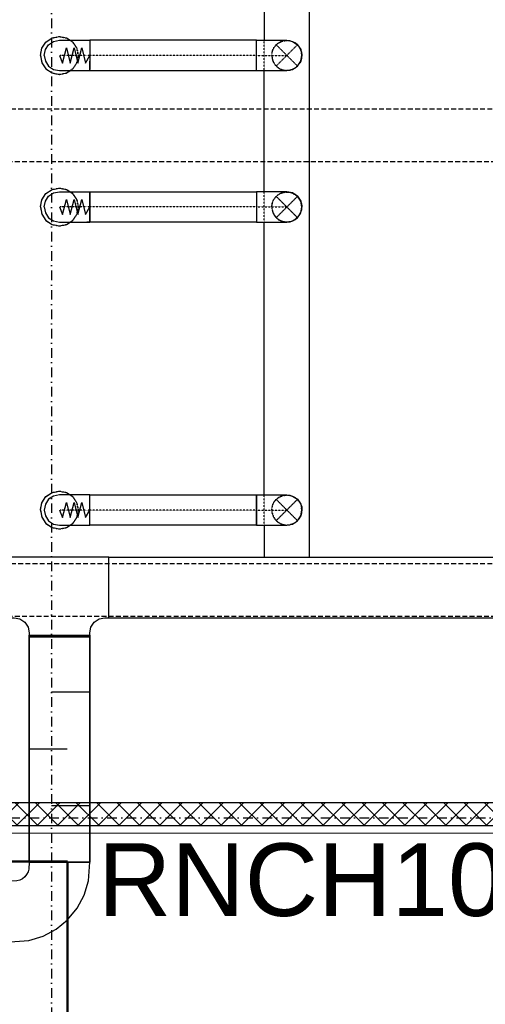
# Model space of a CAD drawing. Header units: centimetres. Extents: x -10729 to 144862, y -4437 to 43656.
# Tile 126 of 148: x 12839 to 13146, y 7277 to 7927. Entities that reach past the tile are written whole.
import ezdxf

# ---------------------------------------------------------------- set-up
doc = ezdxf.new("R2010")
doc.units = ezdxf.units.CM
doc.header["$LTSCALE"] = 0.1
for name, pattern in [('CADVENT_CENTERLINE', [9.9, 7.4, -1, 0.5, -1]), ('CADVENT_HIDDEN', [0.8, 0.25, -0.55]), ('Kondygnacja  -0_5$0$HIDDEN', [9.525, 6.35, -3.175]), ('Kondygnacja  -0_5$0$HIDDEN2', [4.7625, 3.175, -1.5875]), ('Osie rzutów$0$DASHDOT2', [12.7, 6.35, -3.175, 0, -3.175])]:
    doc.linetypes.add(name, pattern=pattern)
doc.layers.add('AU Sieć LON', color=1, linetype='Continuous', lineweight=50)
doc.layers.add('Kondygnacja  -0_5$0$ARCH_WIDOK', color=8, linetype='Continuous', lineweight=13)
for name, color, linetype in [('AU Szafki Klimakonwektorów', 183, 'Continuous'), ('bgde-nawiewCEN', 7, 'Continuous'), ('bgde-nawiewDETAILS', 1, 'Continuous'), ('bgde-nawiewEXP', 1, 'Continuous'), ('bgde-nawiewHIDDEN', 1, 'Continuous'), ('bgde_tlumik', 6, 'Continuous'), ('Kondygnacja  -0_5$0$ARCH_GK', 8, 'Continuous'), ('Kondygnacja  -0_5$0$ARCH_KONSTR_POWYŻEJ RZUTU', 8, 'Kondygnacja  -0_5$0$HIDDEN'), ('Kondygnacja  -0_5$0$ARCH_KONSTR_POWYŻEJ RZUTU_IST', 8, 'Kondygnacja  -0_5$0$HIDDEN2'), ('Osie rzutów$0$ARCH_INFO_OSIE_IST', 8, 'Osie rzutów$0$DASHDOT2'), ('Osie rzutów$0$ARCH_INFO_OSIE_OPISY_IST', 8, 'Continuous')]:
    doc.layers.add(name, color=color, linetype=linetype)
doc.styles.add('Arial', font='ARIAL.TTF')

# ---------------------------------------------------------------- blocks, each defined once
blk = doc.blocks.new('Osie rzutów')
at = {"layer": 'Osie rzutów$0$ARCH_INFO_OSIE_IST', "ltscale": 10}
for p, q in [((12860, 12510), (12860, 4623.26)), ((4436.04, 7400), (15156.54, 7400))]:
    blk.add_line(p, q, dxfattribs=at)
blk = doc.blocks.new('Kondygnacja  -0_5$0$konstrukcja istniejąca -0.5')
at = {"layer": 'Kondygnacja  -0_5$0$ARCH_KONSTR_POWYŻEJ RZUTU_IST', "ltscale": 10, "elevation": 0}
for points in [[(12338, 7867.89), (13382, 7867.89), (13382, 7832.89), (12338, 7832.89)], [(12338, 7567.89), (13382, 7567.89), (13382, 7532.89), (12338, 7532.89)]]:
    blk.add_lwpolyline(points, dxfattribs=at)
blk = doc.blocks.new('t42')
at = {"layer": 'bgde_tlumik'}
for p, q in [((7407.5, 29850), (7657.5, 29850)), ((7260, 29475), (7510, 29475)), ((7407.5, 29100), (7657.5, 29100))]:
    blk.add_line(p, q, dxfattribs=at)
blk.add_lwpolyline([(7660, 28725), (7260, 28725), (7260, 30225), (7660, 30225)], close=True, dxfattribs=at)

msp = doc.modelspace()

# ---------------------------------------------------------------- hatches: boundary and pattern name
at = {"layer": 'Kondygnacja  -0_5$0$ARCH_GK', "linetype": 'Continuous', "lineweight": -3}
h = msp.add_hatch(dxfattribs=at)
h.set_pattern_fill('ANSI37', color=256, scale=3, angle=-360, style=0)
h.paths.add_polyline_path([(13424.5, 7395), (13424.5, 7410), (12508.5, 7410), (12501, 7406.25), (12501, 7395)], flags=0)
h.paths.add_polyline_path([(12501, 7395), (12501, 7406.25), (12493.5, 7410), (12295.5, 7410), (12295.5, 7395)], flags=0)

# ---------------------------------------------------------------- linework, layer by layer
at = {"layer": 'AU Sieć LON', "color": 1}
for p, q in [((12870.629, 7371.162), (12791.596, 7371.162)), ((12870.629, 6706.98), (12870.629, 7371.162))]:
    msp.add_line(p, q, dxfattribs=at)
at = {"layer": 'bgde-nawiewCEN', "linetype": 'CADVENT_CENTERLINE', "ltscale": 0.06}
for p, q in [((12865.27, 7903.201), (12865.223, 7903.201)), ((12865.383, 7903.201), (12865.27, 7903.201)), ((12865.602, 7903.201), (12865.383, 7903.201)), ((12865.963, 7903.202), (12865.602, 7903.201)), ((12866.503, 7903.202), (12865.963, 7903.202)), ((12867.255, 7903.202), (12866.503, 7903.202)), ((12868.257, 7903.202), (12867.255, 7903.202)), ((12869.543, 7903.202), (12868.257, 7903.202)), ((12871.149, 7903.202), (12869.543, 7903.202)), ((12873.11, 7903.202), (12871.149, 7903.202)), ((12875.463, 7903.202), (12873.11, 7903.202)), ((12878.242, 7903.203), (12875.463, 7903.202)), ((12883.353, 7903.203), (12878.242, 7903.203)), ((12885.223, 7903.203), (12883.353, 7903.203)), ((12995.304, 7903.203), (12885.223, 7903.203)), ((12995.304, 7903.203), (13015.304, 7903.203)), ((12865.27, 7803.201), (12865.223, 7803.201)), ((12865.383, 7803.201), (12865.27, 7803.201)), ((12865.602, 7803.201), (12865.383, 7803.201)), ((12865.963, 7803.202), (12865.602, 7803.201)), ((12866.503, 7803.202), (12865.963, 7803.202)), ((12867.255, 7803.202), (12866.503, 7803.202)), ((12868.257, 7803.202), (12867.255, 7803.202)), ((12869.543, 7803.202), (12868.257, 7803.202)), ((12871.149, 7803.202), (12869.543, 7803.202)), ((12873.11, 7803.202), (12871.149, 7803.202)), ((12875.463, 7803.202), (12873.11, 7803.202)), ((12878.242, 7803.203), (12875.463, 7803.202)), ((12883.353, 7803.203), (12878.242, 7803.203)), ((12885.223, 7803.203), (12883.353, 7803.203)), ((12995.304, 7803.203), (12885.223, 7803.203)), ((12995.304, 7803.203), (13015.304, 7803.203)), ((12865.27, 7603.201), (12865.223, 7603.201)), ((12865.383, 7603.201), (12865.27, 7603.201)), ((12865.602, 7603.201), (12865.383, 7603.201)), ((12865.963, 7603.202), (12865.602, 7603.201)), ((12866.503, 7603.202), (12865.963, 7603.202)), ((12867.255, 7603.202), (12866.503, 7603.202)), ((12868.257, 7603.202), (12867.255, 7603.202)), ((12869.543, 7603.202), (12868.257, 7603.202)), ((12871.149, 7603.202), (12869.543, 7603.202)), ((12873.11, 7603.202), (12871.149, 7603.202)), ((12875.463, 7603.202), (12873.11, 7603.202)), ((12878.242, 7603.203), (12875.463, 7603.202)), ((12883.353, 7603.203), (12878.242, 7603.203)), ((12885.223, 7603.203), (12883.353, 7603.203)), ((12995.304, 7603.203), (12885.223, 7603.203)), ((12995.304, 7603.203), (13015.304, 7603.203))]:
    msp.add_line(p, q, dxfattribs=at)
at = {"layer": 'bgde-nawiewDETAILS', "linetype": 'CADVENT_HIDDEN'}
for p, q in [((13008.233, 7896.132), (13022.375, 7910.274)), ((13008.233, 7910.274), (13022.375, 7896.132)), ((13008.233, 7796.132), (13022.375, 7810.274)), ((13008.233, 7810.274), (13022.375, 7796.132)), ((13008.233, 7596.132), (13022.375, 7610.274)), ((13008.233, 7610.274), (13022.375, 7596.132))]:
    msp.add_line(p, q, dxfattribs=at)
at = {"layer": 'bgde-nawiewEXP', "linetype": 'Continuous'}
for points in [[(12897.804, 7532.068), (12897.804, 7572.068), (13030.304, 7572.068), (13030.304, 8048.701), (13000.304, 8048.701), (13000.304, 7913.203)], [(13000.304, 7593.203), (13000.304, 7572.068), (13030.304, 7572.068), (13030.304, 7572.068), (13330.309, 7572.068), (13330.309, 8048.701), (13300.309, 8048.701), (13300.309, 7913.203)], [(12852.723, 7903.201), (12853.674, 7907.985), (12856.384, 7912.04), (12860.439, 7914.75), (12865.223, 7915.701), (12870.006, 7914.75), (12872.322, 7913.202)], [(12855.223, 7903.2), (12855.984, 7907.027), (12858.151, 7910.272), (12861.395, 7912.44), (12865.222, 7913.201), (12885.223, 7913.203), (12885.223, 7896.132)], [(12885.223, 7893.203), (12995.304, 7893.203), (12995.304, 7913.203), (12885.223, 7913.203), (12885.223, 7893.964)], [(12995.304, 7893.203), (12995.304, 7913.203), (13015.304, 7913.203), (13019.131, 7912.441), (13020.192, 7911.732)], [(13015.304, 7913.203), (13019.131, 7912.441), (13022.375, 7910.274), (13020.955, 7911.223)], [(13015.735, 7913.024), (13017.011, 7913.056), (13020.652, 7911.653), (13021.889, 7910.475)], [(13022.375, 7910.274), (13024.543, 7907.029), (13024.792, 7905.777)], [(13022.375, 7910.274), (13024.543, 7907.029), (13025.304, 7903.203), (13024.971, 7904.878)], [(13022.554, 7909.843), (13023.478, 7908.963), (13025.061, 7905.396), (13025.103, 7903.688)], [(12852.723, 7903.201), (12853.674, 7898.418), (12856.384, 7894.362), (12860.439, 7891.653), (12865.223, 7890.701), (12870.006, 7891.653), (12872.325, 7893.202)], [(12855.223, 7903.2), (12855.984, 7899.374), (12858.152, 7896.13), (12861.396, 7893.962), (12865.223, 7893.201), (12885.223, 7893.203), (12885.223, 7896.132)], [(13022.576, 7896.617), (13023.754, 7897.855), (13025.157, 7901.496), (13025.126, 7902.772)], [(12885.223, 7893.964), (12885.223, 7896.132), (12885.223, 7896.132), (12885.223, 7899.376)], [(13015.79, 7893.404), (13017.498, 7893.446), (13021.064, 7895.028), (13021.944, 7895.953)], [(13019.131, 7893.964), (13022.375, 7896.132), (13024.543, 7899.376), (13023.834, 7898.314)], [(13019.131, 7893.964), (13022.375, 7896.132), (13023.324, 7897.552)], [(12885.223, 7893.203), (12885.223, 7893.964)], [(12995.304, 7893.203), (13015.304, 7893.203), (13016.98, 7893.536)], [(13000.304, 7813.203), (13000.304, 7893.203)], [(13015.304, 7893.203), (13019.131, 7893.964), (13017.879, 7893.715)], [(12852.723, 7803.201), (12853.674, 7807.985), (12856.384, 7812.04), (12860.439, 7814.75), (12865.223, 7815.701), (12870.006, 7814.75), (12872.322, 7813.202)], [(12855.223, 7803.2), (12855.984, 7807.027), (12858.151, 7810.272), (12861.395, 7812.44), (12865.222, 7813.201), (12885.223, 7813.203), (12885.223, 7793.203)], [(13015.304, 7813.203), (13019.131, 7812.441), (13020.232, 7811.706)], [(13015.743, 7813.021), (13017.068, 7813.046), (13020.7, 7811.622), (13021.893, 7810.473)], [(13020.998, 7811.194), (13022.375, 7810.274), (13024.543, 7807.029), (13024.801, 7805.73)], [(13022.557, 7809.834), (13023.511, 7808.916), (13025.073, 7805.34), (13025.105, 7803.684)], [(13023.807, 7798.274), (13024.543, 7799.376), (13025.304, 7803.203), (13024.981, 7804.827)], [(12852.723, 7803.201), (12853.674, 7798.418), (12856.384, 7794.362), (12860.439, 7791.653), (12865.223, 7790.701), (12870.006, 7791.653), (12872.325, 7793.202)], [(12855.223, 7803.2), (12855.984, 7799.374), (12858.152, 7796.13), (12861.396, 7793.962), (12865.223, 7793.201), (12885.223, 7793.203)], [(13022.575, 7796.613), (13023.723, 7797.806), (13025.147, 7801.439), (13025.122, 7802.763)], [(12885.223, 7793.203), (12883.353, 7793.203)], [(12885.223, 7793.203), (12885.223, 7793.964)], [(13000.304, 7613.203), (13000.304, 7793.203)], [(13015.304, 7793.203), (13016.928, 7793.526)], [(13015.786, 7793.402), (13017.441, 7793.434), (13021.017, 7794.995), (13021.936, 7795.95)], [(13017.832, 7793.705), (13019.131, 7793.964), (13022.375, 7796.132), (13023.295, 7797.508)], [(12852.723, 7603.201), (12853.674, 7607.985), (12856.384, 7612.04), (12860.439, 7614.75), (12865.223, 7615.701), (12870.006, 7614.75), (12872.322, 7613.202)], [(12995.304, 7593.203), (12995.304, 7613.203), (13015.304, 7613.203), (13019.131, 7612.441), (13020.314, 7611.651)], [(13015.304, 7613.203), (13019.131, 7612.441), (13022.375, 7610.274), (13021.084, 7611.136)], [(13015.759, 7613.014), (13017.182, 7613.025), (13020.798, 7611.559), (13021.903, 7610.469)], [(13022.375, 7610.274), (13024.543, 7607.029), (13024.82, 7605.634)], [(13022.375, 7610.274), (13024.543, 7607.029), (13025.304, 7603.203), (13025.001, 7604.725)], [(13022.564, 7609.819), (13023.577, 7608.82), (13025.097, 7605.227), (13025.109, 7603.674)], [(12852.723, 7603.201), (12853.674, 7598.418), (12856.384, 7594.362), (12860.439, 7591.653), (12865.223, 7590.701), (12870.006, 7591.653), (12872.325, 7593.202)], [(13022.571, 7596.603), (13023.66, 7597.709), (13025.126, 7601.325), (13025.116, 7602.748)], [(13019.131, 7593.964), (13022.375, 7596.132), (13024.543, 7599.376), (13023.753, 7598.193)], [(13019.131, 7593.964), (13022.375, 7596.132), (13023.238, 7597.422)], [(12897.804, 7532.068), (13331.742, 7532.068), (13331.742, 7572.068), (13300.309, 7572.068), (13300.309, 7593.203)], [(12995.304, 7593.203), (13015.304, 7593.203), (13016.827, 7593.506)], [(13015.304, 7593.203), (13019.131, 7593.964), (13017.736, 7593.686)], [(13015.776, 7593.398), (13017.328, 7593.41), (13020.922, 7594.93), (13021.92, 7595.943)], [(12697.581, 7532.068), (12698.581, 7532.068), (12698.581, 7572.068), (12832.804, 7572.068), (12832.804, 7532.068), (12835.304, 7532.068), (12839.131, 7531.307), (12842.375, 7529.139), (12844.543, 7525.895), (12845.304, 7522.068), (12845.304, 7370.707), (12885.304, 7370.707), (12885.304, 7519.568), (12845.304, 7519.568), (12885.304, 7519.568), (12885.304, 7522.068), (12886.065, 7525.895), (12888.233, 7529.139), (12891.477, 7531.307), (12895.304, 7532.068), (12897.804, 7532.068), (12897.804, 7572.068), (12832.804, 7572.068)], [(12812.804, 7353.207), (12812.804, 7323.207), (12832.804, 7318.207), (12845.058, 7319.168), (12854.438, 7322.013), (12863.083, 7326.634), (12870.659, 7332.852), (12876.878, 7340.429), (12881.498, 7349.073), (12884.343, 7358.453), (12885.304, 7370.707), (12845.304, 7370.708), (12845.112, 7366.257), (12844.543, 7364.381), (12843.619, 7362.652), (12842.375, 7361.136), (12840.86, 7359.893), (12839.131, 7358.969), (12837.255, 7358.4), (12832.804, 7358.207), (12832.804, 7318.207), (12832.804, 7358.207), (12812.804, 7353.207), (12812.804, 7323.207)]]:
    msp.add_lwpolyline(points, dxfattribs=at)
at = {"layer": 'bgde-nawiewEXP'}
for points in [[(12865.223, 7903.201), (12867.353, 7898.202), (12869.888, 7908.202), (12872.411, 7898.202), (12874.939, 7908.202), (12877.493, 7898.203), (12880.028, 7908.203), (12882.574, 7898.203), (12885.223, 7903.203)], [(12865.223, 7803.201), (12867.353, 7798.202), (12869.888, 7808.202), (12872.411, 7798.202), (12874.939, 7808.202), (12877.493, 7798.203), (12880.028, 7808.203), (12882.574, 7798.203), (12885.223, 7803.203)], [(12865.223, 7603.201), (12867.353, 7598.202), (12869.888, 7608.202), (12872.411, 7598.202), (12874.939, 7608.202), (12877.493, 7598.203), (12880.028, 7608.203), (12882.574, 7598.203), (12885.223, 7603.203)]]:
    msp.add_lwpolyline(points, dxfattribs=at)
at = {"layer": 'bgde-nawiewEXP', "linetype": 'Continuous'}
for points in [[(13024.543, 7899.376), (13025.304, 7903.203)], [(12885.223, 7793.203), (12885.223, 7813.203), (12995.304, 7813.203), (12995.304, 7793.203)], [(12995.304, 7793.203), (13015.304, 7793.203), (13019.131, 7793.964), (13022.375, 7796.132), (13024.543, 7799.376), (13025.304, 7803.203), (13024.543, 7807.029), (13022.375, 7810.274), (13019.131, 7812.441), (13015.304, 7813.203), (12995.304, 7813.203), (12995.304, 7793.964)], [(12855.223, 7603.2), (12855.984, 7599.374), (12858.152, 7596.13), (12861.396, 7593.962), (12865.223, 7593.201), (12885.223, 7593.203), (12885.223, 7613.203), (12865.222, 7613.201), (12861.395, 7612.44), (12858.151, 7610.272), (12855.984, 7607.027)], [(12885.223, 7593.203), (12885.223, 7613.203), (12995.304, 7613.203), (12995.304, 7593.203)], [(13024.543, 7599.376), (13025.304, 7603.203)]]:
    msp.add_lwpolyline(points, close=True, dxfattribs=at)
at = {"layer": 'bgde-nawiewHIDDEN', "linetype": 'CADVENT_HIDDEN'}
for points in [[(12852.723, 7903.201), (12853.674, 7907.985), (12856.384, 7912.04), (12860.439, 7914.75), (12865.223, 7915.701), (12870.006, 7914.75), (12874.061, 7912.04), (12872.322, 7913.202)], [(13000.304, 7893.203), (13000.304, 7913.203)], [(13005.304, 7903.203), (13006.065, 7907.029), (13008.233, 7910.274), (13011.477, 7912.441), (13015.304, 7913.203)], [(13005.451, 7904.91), (13006.854, 7908.55), (13009.544, 7911.377), (13013.11, 7912.959), (13015.735, 7913.024)], [(13020.192, 7911.732), (13020.955, 7911.223)], [(13021.889, 7910.475), (13022.554, 7909.843)], [(12852.723, 7903.201), (12853.674, 7898.418), (12856.384, 7894.362), (12860.439, 7891.653), (12865.223, 7890.701), (12870.006, 7891.653), (12874.061, 7894.362), (12872.325, 7893.202)], [(13005.304, 7903.203), (13006.065, 7899.376), (13008.233, 7896.132), (13011.477, 7893.964), (13015.304, 7893.203)], [(13005.451, 7904.91), (13005.548, 7901.009), (13007.13, 7897.442), (13009.956, 7894.753), (13013.597, 7893.349), (13015.79, 7893.404)], [(13024.792, 7905.777), (13024.971, 7904.878)], [(13025.103, 7903.688), (13025.126, 7902.772)], [(13021.944, 7895.953), (13022.576, 7896.617)], [(13023.324, 7897.552), (13023.834, 7898.314)], [(13016.98, 7893.536), (13017.879, 7893.715)], [(12852.723, 7803.201), (12853.674, 7807.985), (12856.384, 7812.04), (12860.439, 7814.75), (12865.223, 7815.701), (12870.006, 7814.75), (12874.061, 7812.04), (12872.322, 7813.202)], [(13000.304, 7793.203), (13000.304, 7813.203)], [(13005.304, 7803.203), (13006.065, 7807.029), (13008.233, 7810.274), (13011.477, 7812.441), (13015.304, 7813.203)], [(13005.461, 7804.966), (13006.885, 7808.599), (13009.591, 7811.41), (13013.167, 7812.972), (13015.743, 7813.021)], [(13020.232, 7811.706), (13020.998, 7811.194)], [(13005.461, 7804.966), (13005.535, 7801.065), (13007.097, 7797.49), (13009.908, 7794.784), (13013.54, 7793.359), (13015.786, 7793.402)], [(13021.893, 7810.473), (13022.557, 7809.834)], [(13024.801, 7805.73), (13024.981, 7804.827)], [(12852.723, 7803.201), (12853.674, 7798.418), (12856.384, 7794.362), (12860.439, 7791.653), (12865.223, 7790.701), (12870.006, 7791.653), (12874.061, 7794.362), (12872.325, 7793.202)], [(13005.304, 7803.203), (13006.065, 7799.376), (13008.233, 7796.132), (13011.477, 7793.964), (13015.304, 7793.203)], [(13023.295, 7797.508), (13023.807, 7798.274)], [(13025.105, 7803.684), (13025.122, 7802.763)], [(13016.928, 7793.526), (13017.832, 7793.705)], [(13021.936, 7795.95), (13022.575, 7796.613)], [(12852.723, 7603.201), (12853.674, 7607.985), (12856.384, 7612.04), (12860.439, 7614.75), (12865.223, 7615.701), (12870.006, 7614.75), (12874.061, 7612.04), (12872.322, 7613.202)], [(13000.304, 7593.203), (13000.304, 7613.203)], [(13005.304, 7603.203), (13006.065, 7607.029), (13008.233, 7610.274), (13011.477, 7612.441), (13015.304, 7613.203)], [(13005.482, 7605.08), (13006.948, 7608.696), (13009.686, 7611.476), (13013.28, 7612.996), (13015.759, 7613.014)], [(13020.314, 7611.651), (13021.084, 7611.136)], [(13021.903, 7610.469), (13022.564, 7609.819)], [(12852.723, 7603.201), (12853.674, 7598.418), (12856.384, 7594.362), (12860.439, 7591.653), (12865.223, 7590.701), (12870.006, 7591.653), (12874.061, 7594.362), (12872.325, 7593.202)], [(13005.304, 7603.203), (13006.065, 7599.376), (13008.233, 7596.132), (13011.477, 7593.964), (13015.304, 7593.203)], [(13005.482, 7605.08), (13005.511, 7601.179), (13007.031, 7597.585), (13009.811, 7594.847), (13013.426, 7593.381), (13015.776, 7593.398)], [(13024.82, 7605.634), (13025.001, 7604.725)], [(13025.109, 7603.674), (13025.116, 7602.748)], [(13021.92, 7595.943), (13022.571, 7596.603)], [(13023.238, 7597.422), (13023.753, 7598.193)], [(13016.827, 7593.506), (13017.736, 7593.686)]]:
    msp.add_lwpolyline(points, dxfattribs=at)
for points in [[(12874.061, 7894.362), (12876.771, 7898.418), (12877.723, 7903.201), (12876.771, 7907.985), (12874.061, 7912.04), (12876.771, 7907.985), (12877.723, 7903.201), (12876.771, 7898.418)], [(12874.061, 7794.362), (12876.771, 7798.418), (12877.723, 7803.201), (12876.771, 7807.985), (12874.061, 7812.04), (12876.771, 7807.985), (12877.723, 7803.201), (12876.771, 7798.418)], [(12874.061, 7594.362), (12876.771, 7598.418), (12877.723, 7603.201), (12876.771, 7607.985), (12874.061, 7612.04), (12876.771, 7607.985), (12877.723, 7603.201), (12876.771, 7598.418)]]:
    msp.add_lwpolyline(points, close=True, dxfattribs=at)
at = {"layer": 'Kondygnacja  -0_5$0$ARCH_GK', "linetype": 'Continuous', "lineweight": -3}
for p, q in [((13424.5, 7410), (12493.5, 7410)), ((12295.5, 7395), (13424.5, 7395))]:
    msp.add_line(p, q, dxfattribs=at)
at = {"layer": 'Kondygnacja  -0_5$0$ARCH_WIDOK'}
msp.add_lwpolyline([(12295.5, 7390), (13424.5, 7390)], dxfattribs=at)

# ---------------------------------------------------------------- block references
at = {"layer": 'bgde_tlumik', "xscale": 0.1000000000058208, "yscale": 0.09999999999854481, "zscale": 0.1}
msp.add_blockref('t42', (12119.304, 4498.207), dxfattribs=at)
at = {"layer": 'Kondygnacja  -0_5$0$ARCH_KONSTR_POWYŻEJ RZUTU'}
msp.add_blockref('Kondygnacja  -0_5$0$konstrukcja istniejąca -0.5', (0, 0), dxfattribs=at)
at = {"layer": 'Osie rzutów$0$ARCH_INFO_OSIE_OPISY_IST'}
msp.add_blockref('Osie rzutów', (0, 0), dxfattribs=at)

# ---------------------------------------------------------------- texts
at = {"layer": 'AU Szafki Klimakonwektorów', "insert": (12890.67, 7383.278), "char_height": 48, "width": 1074.22285, "attachment_point": 1, "style": 'Arial'}
msp.add_mtext('RNCH102', dxfattribs=at)

doc.saveas('drawing.dxf')
